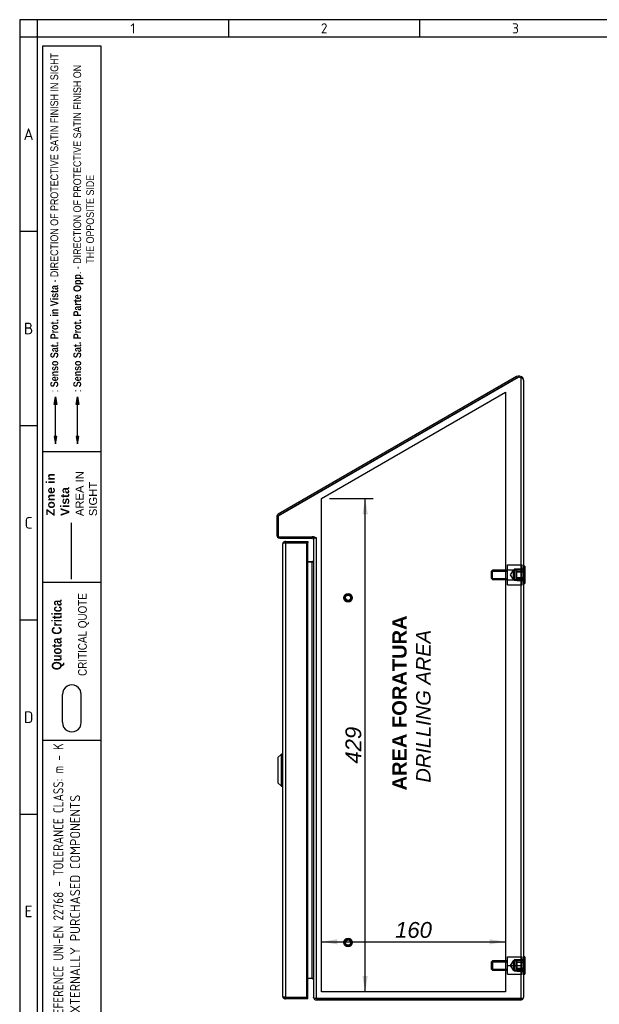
# Model space of a CAD drawing. Extents: x 6 to 412, y 11 to 288.
# Tile 2 of 4: x 6 to 107, y 116 to 288. Entities that reach past the tile are written whole.
import ezdxf
from ezdxf.enums import TextEntityAlignment as Align
from ezdxf.lldxf.tags import DXFTag

# ---------------------------------------------------------------- set-up
doc = ezdxf.new("R2010")
doc.units = 0
doc.layers.get('0').update_dxf_attribs({"linetype": 'CONTINUOUS'})
for name, color, linetype in [('_TRANSLATION', 7, 'CONTINUOUS'), ('AE00417_01', 7, 'CONTINUOUS'), ('C0000000_04', 7, 'CONTINUOUS'), ('C0000000_05', 7, 'CONTINUOUS'), ('C0000000_30', 7, 'CONTINUOUS'), ('C0000002_37', 7, 'CONTINUOUS'), ('DEFAULT', 7, 'CONTINUOUS'), ('DV4_DEFAULT', 7, 'CONTINUOUS'), ('SERRATURA_CENTR', 7, 'CONTINUOUS')]:
    doc.layers.add(name, color=color, linetype=linetype)
doc.styles.add('SEACAD_ARIAL', font='arial.ttf')
doc.styles.add('SEACAD_ARIALI', font='ariali.ttf')
tags = doc.linetypes.add('CENTER2', pattern=[28.575, 19.05, -3.175, 3.175, -3.175]).pattern_tags.tags
tags[10:11] = [DXFTag(74, 4), DXFTag(75, 0), DXFTag(340, '0'), DXFTag(46, 0.0), DXFTag(50, 0.0), DXFTag(44, 0.0), DXFTag(45, 0.0)]
tags[8:9] = [DXFTag(74, 4), DXFTag(75, 0), DXFTag(340, '0'), DXFTag(46, 0.0), DXFTag(50, 0.0), DXFTag(44, 0.0), DXFTag(45, 0.0)]
tags[6:7] = [DXFTag(74, 4), DXFTag(75, 0), DXFTag(340, '0'), DXFTag(46, 0.0), DXFTag(50, 0.0), DXFTag(44, 0.0), DXFTag(45, 0.0)]
tags[4:5] = [DXFTag(74, 4), DXFTag(75, 0), DXFTag(340, '0'), DXFTag(46, 0.0), DXFTag(50, 0.0), DXFTag(44, 0.0), DXFTag(45, 0.0)]
tags = doc.linetypes.add('DASHDOT2', pattern=[12.7, 6.35, -3.175, 0, -3.175]).pattern_tags.tags
tags[10:11] = [DXFTag(74, 4), DXFTag(75, 0), DXFTag(340, '0'), DXFTag(46, 0.0), DXFTag(50, 0.0), DXFTag(44, 0.0), DXFTag(45, 0.0)]
tags[8:9] = [DXFTag(74, 4), DXFTag(75, 0), DXFTag(340, '0'), DXFTag(46, 0.0), DXFTag(50, 0.0), DXFTag(44, 0.0), DXFTag(45, 0.0)]
tags[6:7] = [DXFTag(74, 4), DXFTag(75, 0), DXFTag(340, '0'), DXFTag(46, 0.0), DXFTag(50, 0.0), DXFTag(44, 0.0), DXFTag(45, 0.0)]
tags[4:5] = [DXFTag(74, 4), DXFTag(75, 0), DXFTag(340, '0'), DXFTag(46, 0.0), DXFTag(50, 0.0), DXFTag(44, 0.0), DXFTag(45, 0.0)]
tags = doc.linetypes.add('HIDDEN2', pattern=[4.7625, 3.175, -1.5875]).pattern_tags.tags
tags[6:7] = [DXFTag(74, 4), DXFTag(75, 0), DXFTag(340, '0'), DXFTag(46, 0.0), DXFTag(50, 0.0), DXFTag(44, 0.0), DXFTag(45, 0.0)]
tags[4:5] = [DXFTag(74, 4), DXFTag(75, 0), DXFTag(340, '0'), DXFTag(46, 0.0), DXFTag(50, 0.0), DXFTag(44, 0.0), DXFTag(45, 0.0)]
doc.dimstyles.new('ISO', dxfattribs={"dimtxt": 0.55, "dimasz": 0.55, "dimexe": 0.275, "dimexo": 0.275, "dimgap": 0.1375, "dimtad": 1, "dimdec": 1, "dimlfac": 5, "dimtxsty": 'SEACAD_ARIAL', "dimsah": 1, "dimcen": 0.275, "dimadec": 1, "dimazin": 3, "dimtfac": 0.7, "dimtdec": 3, "dimtmove": 0, "dimatfit": 3})

# ---------------------------------------------------------------- blocks, each defined once
blk = doc.blocks.new('SE3')
at = {"layer": 'AE00417_01', "color": 7, "linetype": 'HIDDEN2'}
for centre, radius in [((63.42, 186.96), 0.75), ((63.42, 186.96), 0.6), ((63.42, 186.96), 0.5), ((63.42, 186.96), 0.45), ((63.42, 126.96), 0.75), ((63.42, 126.96), 0.6), ((63.42, 126.96), 0.5), ((63.42, 126.96), 0.45)]:
    blk.add_circle(centre, radius, dxfattribs=at)
for centre in [(63.42, 186.96), (63.42, 126.96)]:
    blk.add_arc(centre, 0.477, 255, 195, dxfattribs=at)
at = {"layer": 'C0000000_04', "color": 7, "linetype": 'HIDDEN2'}
for p, q in [((91.18, 191.83), (91.18, 192.69)), ((91.18, 192.69), (93.78, 192.69)), ((93.78, 191.96), (92.38, 191.96)), ((92.38, 191.96), (92.38, 189.96)), ((93.78, 191.83), (93.78, 192.69)), ((88.58, 191.76), (88.38, 191.56)), ((88.38, 191.56), (88.38, 190.36)), ((88.38, 190.36), (88.58, 190.16)), ((88.43, 191.61), (91.18, 191.61)), ((88.43, 190.32), (91.18, 190.32)), ((88.58, 190.16), (88.58, 191.76)), ((91.18, 191.76), (88.58, 191.76)), ((91.18, 190.1), (91.18, 191.83)), ((91.18, 191.83), (93.78, 191.83)), ((92.18, 191.8), (91.68, 190.96)), ((91.68, 190.96), (92.18, 190.13)), ((92.18, 191.8), (92.18, 190.13)), ((92.38, 191.8), (92.18, 191.8)), ((93.78, 191.8), (92.38, 191.8)), ((93.78, 190.1), (93.78, 191.83)), ((88.58, 190.16), (91.18, 190.16)), ((91.18, 189.23), (91.18, 190.1)), ((91.18, 190.1), (93.78, 190.1)), ((91.18, 189.23), (93.78, 189.23)), ((92.18, 190.13), (92.38, 190.13)), ((92.38, 190.13), (93.78, 190.13)), ((93.78, 189.96), (92.38, 189.96)), ((93.78, 189.23), (93.78, 190.1)), ((88.58, 123.76), (88.38, 123.56)), ((88.38, 123.56), (88.38, 122.36)), ((88.43, 123.61), (91.18, 123.61)), ((88.58, 123.76), (88.58, 122.16)), ((91.18, 123.76), (88.58, 123.76)), ((91.18, 122.96), (91.18, 124.46)), ((91.18, 124.46), (93.78, 124.46)), ((92.18, 123.8), (91.68, 122.96)), ((92.18, 123.8), (92.18, 122.13)), ((92.38, 123.8), (92.18, 123.8)), ((93.78, 123.96), (92.38, 123.96)), ((92.38, 123.96), (92.38, 121.96)), ((93.78, 123.8), (92.38, 123.8)), ((93.78, 122.96), (93.78, 124.46)), ((88.38, 122.36), (88.58, 122.16)), ((88.43, 122.32), (91.18, 122.32)), ((88.58, 122.16), (91.18, 122.16)), ((91.18, 121.46), (91.18, 122.96)), ((91.18, 122.96), (93.78, 122.96)), ((91.68, 122.96), (92.18, 122.13)), ((92.18, 122.13), (92.38, 122.13)), ((92.38, 122.13), (93.78, 122.13)), ((93.78, 121.96), (92.38, 121.96)), ((93.78, 121.46), (93.78, 122.96)), ((91.18, 121.46), (93.78, 121.46))]:
    blk.add_line(p, q, dxfattribs=at)
at = {"layer": 'C0000000_05', "color": 7, "linetype": 'HIDDEN2'}
for p, q in [((92.82, 191.96), (92.62, 191.76)), ((92.82, 189.96), (92.82, 191.96)), ((94.02, 191.96), (92.82, 191.96)), ((92.62, 191.76), (92.62, 190.16)), ((92.62, 191.56), (94.22, 191.56)), ((94.22, 191.45), (92.62, 191.45)), ((92.62, 190.47), (94.22, 190.47)), ((92.62, 190.36), (94.22, 190.36)), ((94.02, 191.78), (92.64, 191.78)), ((92.62, 190.16), (92.82, 189.96)), ((94.02, 190.15), (92.64, 190.15)), ((92.82, 189.96), (94.02, 189.96)), ((92.82, 123.96), (92.62, 123.76)), ((92.62, 123.76), (92.62, 122.16)), ((92.62, 123.56), (94.22, 123.56)), ((94.22, 123.46), (92.62, 123.46)), ((94.02, 123.78), (92.64, 123.78)), ((92.82, 123.96), (92.82, 121.96)), ((94.02, 123.96), (92.82, 123.96)), ((92.62, 122.47), (94.22, 122.47)), ((92.62, 122.36), (94.22, 122.36)), ((92.62, 122.16), (92.82, 121.96)), ((94.02, 122.15), (92.64, 122.15)), ((92.82, 121.96), (94.02, 121.96))]:
    blk.add_line(p, q, dxfattribs=at)
at = {"layer": 'C0000000_05', "color": 7, "linetype": 'CONTINUOUS'}
for p, q in [((94.22, 192.46), (94.02, 192.46)), ((94.22, 192.46), (94.22, 189.46)), ((94.02, 189.46), (94.22, 189.46)), ((94.22, 124.46), (94.02, 124.46)), ((94.22, 124.46), (94.22, 121.46)), ((94.02, 121.46), (94.22, 121.46))]:
    blk.add_line(p, q, dxfattribs=at)
at = {"layer": 'C0000000_30', "color": 7, "linetype": 'CONTINUOUS'}
for p, q in [((52.02, 196.26), (52.02, 117.66)), ((52.09, 196.52), (52.52, 196.52)), ((52.52, 196.48), (52.09, 196.48)), ((52.52, 196.76), (52.52, 196.52)), ((52.52, 196.76), (56.42, 196.76)), ((52.52, 196.52), (56.42, 196.52)), ((52.52, 196.48), (52.52, 117.44)), ((56.18, 196.48), (52.52, 196.48)), ((56.18, 196.52), (53.88, 196.52)), ((53.88, 196.52), (53.88, 196.48)), ((56.18, 196.48), (56.18, 117.44)), ((56.18, 196.48), (56.42, 196.48)), ((56.42, 196.76), (56.42, 196.52)), ((56.42, 117.44), (56.42, 196.48)), ((52.52, 117.44), (52.09, 117.44)), ((52.09, 117.4), (52.52, 117.4)), ((52.52, 117.44), (56.18, 117.44)), ((52.52, 117.16), (52.52, 117.4)), ((56.42, 117.4), (52.52, 117.4)), ((56.42, 117.16), (52.52, 117.16)), ((53.88, 117.4), (53.88, 117.44)), ((56.18, 117.4), (53.88, 117.4)), ((56.18, 117.44), (56.42, 117.44)), ((56.42, 117.16), (56.42, 117.4))]:
    blk.add_line(p, q, dxfattribs=at)
for centre, radius, start, end in [((52.52, 196.26), 0.5, 148.6677, 180), ((52.52, 196.26), 0.5, 90, 148.6677), ((52.52, 196.26), 0.26, 90, 122.2042), ((56.18, 196.52), 0.0004, 270, 90), ((56.18, 196.52), 0.24, 350.5187, 0.0953), ((52.52, 117.66), 0.5, 180, 211.3323), ((52.52, 117.66), 0.5, 211.3323, 270), ((52.52, 117.66), 0.26, 237.7958, 270), ((56.18, 117.4), 0.0004, 270, 90), ((56.18, 117.4), 0.24, 359.9047, 9.4813)]:
    blk.add_arc(centre, radius, start, end, dxfattribs=at)
for centre, start_param, end_param in [((52.52, 196.26), 2.594742, 3.141593), ((52.52, 117.66), 3.141593, 3.688444)]:
    blk.add_ellipse(centre, major_axis=(0.5, 0), ratio=0.846154, start_param=start_param, end_param=end_param, dxfattribs=at)
at = {"layer": 'C0000002_37', "color": 7, "linetype": 'CONTINUOUS'}
for p, q in [((92.76, 225.46), (51.27, 201.51)), ((51.27, 201.22), (93.08, 225.36)), ((92.88, 225.25), (51.39, 201.3)), ((93.52, 225.26), (93.52, 117.2)), ((93.84, 225.25), (93.53, 225.25)), ((94.02, 117.46), (94.02, 224.73)), ((51.02, 201.07), (51.02, 197.86)), ((51.26, 201.07), (51.26, 197.86)), ((51.27, 201.22), (51.27, 197.6)), ((51.27, 197.6), (57.66, 197.6)), ((51.52, 197.6), (57.16, 197.6)), ((51.52, 197.36), (57.16, 197.36)), ((57.34, 197.3), (57.5, 197.47)), ((57.42, 197.1), (57.42, 117.48)), ((57.59, 197.38), (57.92, 197.38)), ((57.66, 197.38), (57.66, 197.6)), ((57.92, 197.38), (57.66, 197.38)), ((57.92, 197.38), (57.92, 197.38)), ((57.92, 117.2), (57.92, 197.38)), ((57.16, 193.2), (56.42, 193.2)), ((56.42, 193.2), (57.16, 193.2)), ((57.16, 193.2), (57.42, 193.2)), ((57.16, 120.73), (57.16, 193.2)), ((56.42, 120.73), (57.16, 120.73)), ((57.16, 120.72), (56.42, 120.72)), ((57.16, 120.73), (57.42, 120.73)), ((57.42, 117.48), (57.42, 117.46)), ((57.92, 117.2), (57.59, 117.2)), ((57.69, 117.2), (57.59, 117.09)), ((93.52, 117.2), (57.92, 117.2)), ((57.92, 117.2), (93.52, 117.2)), ((57.92, 116.96), (93.52, 116.96)), ((93.95, 117.2), (93.52, 117.2)), ((93.52, 117.2), (93.95, 117.2))]:
    blk.add_line(p, q, dxfattribs=at)
for centre, radius, start, end in [((93.18, 224.73), 0.84, 38.2132, 120), ((93.18, 224.73), 0.6, 115.6454, 120), ((93.02, 224.17), 1.2, 65.2823, 87.2854), ((93.18, 224.73), 0.84, 0, 38.2132), ((51.52, 201.07), 0.5, 120, 180), ((51.52, 201.07), 0.26, 172.8888, 180), ((51.52, 201.07), 0.26, 120, 126.6172), ((51.52, 197.86), 0.5, 180, 270), ((51.52, 197.86), 0.26, 180, 187.1112), ((51.52, 197.86), 0.26, 262.8888, 270), ((57.16, 197.1), 0.5, 47.8421, 90), ((57.16, 197.1), 0.26, 47.8421, 90), ((57.16, 197.1), 0.26, 0, 47.8421), ((57.16, 197.1), 0.5, 32.6332, 47.8421), ((57.16, 193.46), 0.26, 270, 0), ((57.16, 120.46), 0.26, 0, 90), ((57.92, 117.46), 0.5, 180, 227.8421), ((57.92, 117.46), 0.5, 227.8421, 270), ((57.92, 117.46), 0.26, 266.8214, 270), ((93.52, 117.46), 0.5, 270, 328.6677), ((93.52, 117.46), 0.5, 328.6677, 0)]:
    blk.add_arc(centre, radius, start, end, dxfattribs=at)
blk.add_ellipse((93.52, 117.46), major_axis=(-0.5, 0), ratio=0.998462, start_param=2.594742, end_param=3.141593, dxfattribs=at)
for points, knots in [([(94.02, 224.73), (94.02, 224.75), (94.02, 224.77), (94.02, 224.8), (94.02, 224.83), (94.01, 224.87), (94, 224.9), (93.99, 224.93), (93.98, 224.96), (93.96, 224.99), (93.94, 225.01), (93.91, 225.05), (93.85, 225.11), (93.77, 225.15), (93.7, 225.19), (93.65, 225.21), (93.59, 225.24), (93.55, 225.25), (93.52, 225.26)], [0, 0, 0, 0, 0.045088, 0.090684, 0.1368, 0.183444, 0.230624, 0.278345, 0.326608, 0.375412, 0.424755, 0.474631, 0.601452, 0.731372, 0.797527, 0.864375, 0.931879, 1, 1, 1, 1]), ([(57.42, 197.1), (57.42, 197.15), (57.44, 197.2), (57.5, 197.29), (57.54, 197.33), (57.59, 197.38)], [0, 0, 0, 0, 0.5, 0.5, 1, 1, 1, 1]), ([(57.59, 117.2), (57.54, 117.25), (57.5, 117.3), (57.44, 117.39), (57.42, 117.44), (57.42, 117.48)], [0, 0, 0, 0, 0.5, 0.5, 1, 1, 1, 1])]:
    blk.add_open_spline(points, degree=3, knots=knots, dxfattribs=at)
at = {"layer": 'DV4_DEFAULT', "color": 7, "linetype": 'CENTER2'}
for p, q in [((58.82, 204.25), (90.82, 222.73)), ((90.82, 222.73), (90.82, 118.36)), ((58.82, 118.36), (58.82, 204.25)), ((90.82, 118.36), (58.82, 118.36))]:
    blk.add_line(p, q, dxfattribs=at)
at = {"layer": 'SERRATURA_CENTR', "color": 7, "linetype": 'CONTINUOUS'}
for p, q in [((51.82, 159.76), (51.22, 159.16)), ((51.82, 154.16), (51.82, 159.76)), ((52.02, 159.76), (51.82, 159.76)), ((51.22, 159.16), (51.22, 154.76)), ((51.22, 154.76), (51.82, 154.16)), ((51.82, 154.16), (52.02, 154.16))]:
    blk.add_line(p, q, dxfattribs=at)
blk = doc.blocks.new('DMBLK26')
at = {"layer": 'DEFAULT', "linetype": 'CONTINUOUS'}
for points in [[(61.57, 127.55), (58.82, 127.09), (61.57, 126.63)], [(88.07, 127.55), (88.07, 126.63), (90.82, 127.09)]]:
    blk.add_hatch(color=7, dxfattribs=at).paths.add_polyline_path(points)
at = {"layer": 'DEFAULT', "color": 7, "linetype": 'CONTINUOUS'}
blk.add_line((58.82, 127.09), (90.82, 127.09), dxfattribs=at)
at = {"layer": 'DEFAULT', "color": 7, "linetype": 'CONTINUOUS', "style": 'SEACAD_ARIALI'}
blk.add_text('160', height=2.75, dxfattribs=at).set_placement((71.62, 130.53), align=Align.TOP_LEFT)
blk = doc.blocks.new('DMBLK27')
at = {"layer": 'DEFAULT', "linetype": 'CONTINUOUS'}
for points in [[(66.86, 201.5), (66.4, 204.25), (65.95, 201.5)], [(66.86, 121.11), (65.95, 121.11), (66.4, 118.36)]]:
    blk.add_hatch(color=7, dxfattribs=at).paths.add_polyline_path(points)
at = {"layer": 'DEFAULT', "color": 7, "linetype": 'CONTINUOUS'}
for p, q in [((60.2, 204.25), (67.78, 204.25)), ((66.4, 118.36), (66.4, 204.25))]:
    blk.add_line(p, q, dxfattribs=at)
at = {"layer": 'DEFAULT', "color": 7, "linetype": 'CONTINUOUS', "style": 'SEACAD_ARIALI'}
blk.add_text('429', height=2.75, rotation=90, dxfattribs=at).set_placement((62.97, 158.1), align=Align.TOP_LEFT)

msp = doc.modelspace()

# ---------------------------------------------------------------- hatches: boundary and pattern name
at = {"linetype": 'CONTINUOUS'}
for points in [[(12.243, 220.628), (12.68, 220.628), (12.461, 221.936)], [(16.101, 220.628), (16.537, 220.628), (16.319, 221.936)], [(12.243, 215.067), (12.461, 213.759), (12.68, 215.067)], [(16.101, 215.067), (16.319, 213.759), (16.537, 215.067)]]:
    msp.add_hatch(color=7, dxfattribs=at).paths.add_polyline_path(points)

# ---------------------------------------------------------------- linework, layer by layer
at = {"color": 7, "linetype": 'CONTINUOUS'}
for p, q in [((6.234, 287.588), (6.234, 10.959)), ((412.092, 287.588), (6.234, 287.588)), ((42.58, 287.588), (42.58, 284.56)), ((75.897, 287.588), (75.897, 284.56)), ((9.263, 250.738), (6.234, 250.738)), ((12.461, 215.067), (12.461, 220.628)), ((9.263, 216.917), (6.234, 216.917)), ((20.369, 212.348), (10.273, 212.348)), ((20.369, 189.648), (10.273, 189.648)), ((20.369, 189.648), (10.273, 189.648)), ((9.263, 183.095), (6.234, 183.095)), ((13.69, 165.299), (13.69, 170.107)), ((16.961, 165.299), (16.961, 170.107)), ((20.369, 162.148), (10.273, 162.148)), ((9.263, 149.274), (6.234, 149.274))]:
    msp.add_line(p, q, dxfattribs=at)
at = {"color": 7, "linetype": 'HIDDEN2'}
msp.add_line((16.319, 215.067), (16.319, 220.628), dxfattribs=at)
at = {"color": 7, "linetype": 'DASHDOT2'}
msp.add_line((15.278, 190.21), (15.278, 200.023), dxfattribs=at)
at = {"color": 7, "linetype": 'CONTINUOUS'}
for points in [[(12.243, 220.628), (12.461, 221.936), (12.68, 220.628), (12.243, 220.628)], [(16.101, 220.628), (16.319, 221.936), (16.537, 220.628), (16.101, 220.628)], [(12.243, 215.067), (12.461, 213.759), (12.68, 215.067), (12.243, 215.067)], [(16.101, 215.067), (16.319, 213.759), (16.537, 215.067), (16.101, 215.067)]]:
    msp.add_lwpolyline(points, dxfattribs=at)
at = {"layer": 'DEFAULT', "color": 7, "linetype": 'CONTINUOUS'}
for p, q in [((9.263, 287.588), (9.263, 10.959)), ((412.092, 284.56), (6.234, 284.56)), ((10.273, 28.5), (10.273, 283.045)), ((10.273, 283.045), (20.369, 283.045)), ((20.369, 283.045), (20.369, 28.5))]:
    msp.add_line(p, q, dxfattribs=at)
for centre, start, end in [((15.325, 170.155), 358.29915, 181.70085), ((15.325, 165.25), 178.29915, 1.70085)]:
    msp.add_arc(centre, 1.636, start, end, dxfattribs=at)

# ---------------------------------------------------------------- block references
at = {"layer": 'DEFAULT'}
msp.add_blockref('SE3', (0, 0), dxfattribs=at)

# ---------------------------------------------------------------- texts
for s, insert, char_height, width, attachment_point in [('{\\fSolid Edge ANSI|b0||i0||c0|p34;\\C7;\\H1.766793;\\W1.;1}', (25.952, 286.074), 1.76679, 1.98765, 5), ('{\\fSolid Edge ANSI|b0||i0||c0|p34;\\C7;\\H1.766793;\\W1.;2}', (59.268, 285.196), 1.76679, 1.98765, 8), ('{\\fSolid Edge ANSI|b0||i0||c0|p34;\\C7;\\H1.766793;\\W1.;3}', (92.585, 285.196), 1.76679, 1.98765, 8), ('{\\fSolid Edge ANSI|b0||i0||c0|p34;\\C7;\\H2.019192;\\W1.;A}', (7.783, 266.645), 2.01919, 2.2716, 8), ('{\\fSolid Edge ANSI|b0||i0||c0|p34;\\C7;\\H2.019192;\\W1.;B}', (7.787, 232.824), 2.01919, 2.524, 8), ('{\\fSolid Edge ANSI|b0||i0||c0|p34;\\C7;\\H2.019192;\\W1.;C}', (7.785, 199.002), 2.01919, 2.3978, 8), ('{\\fSolid Edge ANSI|b0||i0||c0|p34;\\C7;\\H2.019192;\\W1.;D}', (7.787, 165.181), 2.01919, 2.524, 8), ('{\\fSolid Edge ANSI|b0||i0||c0|p34;\\C7;\\H2.019192;\\W1.;E}', (7.785, 131.359), 2.01919, 2.3978, 8)]:
    msp.add_mtext(s, dxfattribs=dict(insert=insert, char_height=char_height, width=width, attachment_point=attachment_point))
at = {"rotation": 90}
for s, insert, char_height, width, attachment_point in [('{\\fArial Narrow|b0||i0||c0|p34;\\C7;\\H1.35;\\W1.;: }{\\fArial Narrow|b1||i0||c0|p34;\\C7;\\H1.35;\\W1.;Senso Sat. Prot. in Vista }{\\fArial Narrow|b0||i0||c0|p34;\\C7;\\H1.35;\\W1.;- DIRECTION OF PROTECTIVE SATIN FINISH IN SIGHT}', (12.959, 222.755), 1.35, 58.95733, 7), ('{\\fArial Narrow|b0||i0||c0|p34;\\C7;\\H1.35;\\W1.;: }{\\fArial Narrow|b1||i0||c0|p34;\\C7;\\H1.35;\\W1.;Senso Sat. Prot. Parte Opp}{\\fArial Narrow|b0||i0||c0|p34;\\C7;\\H1.35;\\W1.;. - DIRECTION OF PROTECTIVE SATIN FINISH ON\\P}{\\fArial Narrow|b0||i0||c0|p34;\\C7;\\H1.35;\\W1.;                                                    THE OPPOSITE SIDE}', (19.204, 222.761), 1.35, 61.02057, 7), ('{\\fArial|b1||i0||c0|p34;\\C7;\\H1.5;\\W1.;Zone in\\P}{\\fArial|b1||i0||c0|p34;\\C7;\\H1.5;\\W1.;Vista}', (14.878, 201.208), 1.5, 8.0532, 7), ('{\\fArial|b0||i0||c0|p34;\\C7;\\H1.4;\\W1.;AREA IN\\P}{\\fArial|b0||i0||c0|p34;\\C7;\\H1.4;\\W1.;SIGHT}', (19.728, 201.18), 1.4, 8.09917, 7), ('{\\fArial Narrow|b0||i0||c0|p34;\\C7;\\H1.5;\\W1.;CRITICAL QUOTE}', (18.327, 173.363), 1.5, 14.77453, 7), ('{\\fArial Narrow|b1||i0||c0|p34;\\C7;\\H1.7;\\W1.;Quota Critica}', (14.024, 174.388), 1.7, 12.74726, 7), ('{\\fSolid Edge ANSI|b0|i0|c0|p34;\\W0.84600x;\\C7;SPC001 - REFERENCE UNI-EN 22768 - TOLERANCE CLASS: m - K}\\P{\\fSolid Edge ANSI|b0|i0|c0|p34;\\W0.84600x;\\C7;SPC002 - }{\\fSolid Edge ANSI|b0|i0|c0|p34;\\W0.94000x;\\C7;EXTERNALLY PURCHASED COMPONENTS}', (12.101, 104.605), 1.75, 56.68133, 1)]:
    msp.add_mtext(s, dxfattribs=dict(at, insert=insert, char_height=char_height, width=width, attachment_point=attachment_point))
at = {"layer": '_TRANSLATION', "insert": (74.472, 168.079), "char_height": 3, "width": 34.96354, "attachment_point": 5, "rotation": 90}
msp.add_mtext('{\\fArial|b0||i0||c0|p34;\\C7;\\H3.;\\W1.; }{\\fArial|b1||i0||c0|p34;\\C7;\\H2.5;\\W1.;AREA FORATURA \\P}{\\fArial|b0||i1||c0|p34;\\C7;\\H2.5;\\W1.;DRILLING AREA}', dxfattribs=at)

# ---------------------------------------------------------------- dimensions: what is measured, and where the dimension line sits
at = {"layer": 'DEFAULT', "color": 7, "linetype": 'CONTINUOUS'}
for base, p2, angle, override, picture, middle in [((66.405, 118.364), (58.824, 204.25), 90, {"dimtxt": 2.75, "dimasz": 2.75, "dimexe": 1.375, "dimexo": 1.375, "dimgap": 0.6875, "dimdec": 0, "dimcen": 1.375}, 'DMBLK27', (66.405, 161.307)), ((58.824, 127.089), (90.824, 118.364), 0, {"dimtxt": 2.75, "dimasz": 2.75, "dimexe": 1.375, "dimexo": 1.375, "dimgap": 0.6875, "dimcen": 1.375}, 'DMBLK26', (74.824, 127.089))]:
    dim = msp.add_linear_dim(base=base, p1=(58.824, 118.364), p2=p2, angle=angle, text='\\A1;<>', dimstyle='ISO', override=override, dxfattribs=at)
    dim.commit()
    dim.dimension.update_dxf_attribs({"geometry": picture, "text_midpoint": middle, "dimtype": 161})

doc.saveas('drawing.dxf')
